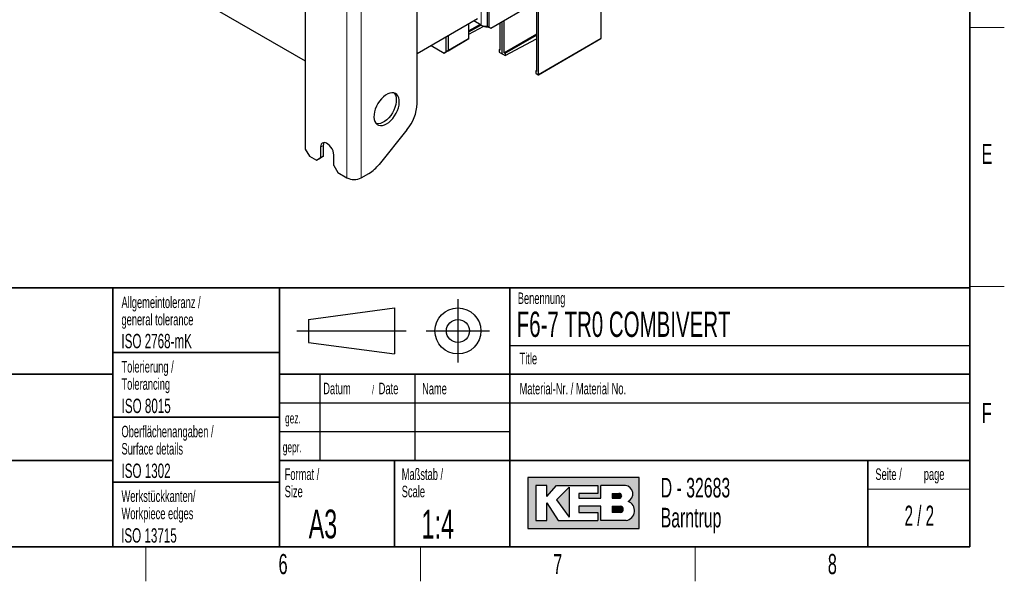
# Paper-space layout 'Blatt2' of a CAD drawing. Header units: millimetres. Extents: x 5 to 418, y 2 to 292.
# Tile 60 of 67: x 243 to 414, y 6 to 104. Entities that reach past the tile are written whole.
import ezdxf

# ---------------------------------------------------------------- set-up
doc = ezdxf.new("R2010")
doc.units = ezdxf.units.MM
doc.layers.add('SLD-0', color=7, linetype='Continuous')
doc.styles.add('SLDTEXTSTYLE1', font='TXT', dxfattribs={"width": 0.605})
doc.styles.add('SLDTEXTSTYLE2', font='TXT', dxfattribs={"width": 0.563})

# ---------------------------------------------------------------- blocks, each defined once
blk = doc.blocks.new('SW_NOTE_0_27')
at = {"layer": 'SLD-0', "color": 0, "char_height": 2, "attachment_point": 1, "style": 'SLDTEXTSTYLE1'}
for s, insert in [('Keine Maße aus der Zeichnung abnehmen. /', (0, 2.5781354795)), ('Do not scale.', (0, -0.9218646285))]:
    blk.add_mtext(s, dxfattribs=dict(at, insert=insert))
blk = doc.blocks.new('SW_NOTE_0_28')
at = {"layer": 'SLD-0', "color": 0, "char_height": 2, "attachment_point": 1, "style": 'SLDTEXTSTYLE1'}
for s, insert in [('Schutzvermerk ISO 16016 beachten /', (0, 2.5781354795)), ('Document control per ISO 16016', (0, -0.9218646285))]:
    blk.add_mtext(s, dxfattribs=dict(at, insert=insert))
blk = doc.blocks.new('SW_NOTE_0_29')
at = {"layer": 'SLD-0', "color": 0, "char_height": 2, "attachment_point": 1, "style": 'SLDTEXTSTYLE1'}
for s, insert in [('Werkstückkanten/', (0, 2.5781354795)), ('Workpiece edges', (0, -0.4218645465))]:
    blk.add_mtext(s, dxfattribs=dict(at, insert=insert))
blk = doc.blocks.new('SW_NOTE_0_30')
at = {"layer": 'SLD-0', "color": 0, "char_height": 2, "attachment_point": 1, "style": 'SLDTEXTSTYLE1'}
for s, insert in [('Oberflächenangaben /', (0, 2.5781354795)), ('Surface details', (0, -0.4218645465))]:
    blk.add_mtext(s, dxfattribs=dict(at, insert=insert))
blk = doc.blocks.new('SW_NOTE_0_31')
at = {"layer": 'SLD-0', "color": 0, "char_height": 2, "attachment_point": 1, "style": 'SLDTEXTSTYLE1'}
for s, insert in [('Tolerierung /', (0, 2.5781354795)), ('Tolerancing', (0, -0.4218645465))]:
    blk.add_mtext(s, dxfattribs=dict(at, insert=insert))
blk = doc.blocks.new('SW_NOTE_0_32')
at = {"layer": 'SLD-0', "color": 0, "char_height": 2, "attachment_point": 1, "style": 'SLDTEXTSTYLE1'}
for s, insert in [('Allgemeintoleranz /', (0, 2.5781354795)), ('general tolerance', (0, -0.4218645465))]:
    blk.add_mtext(s, dxfattribs=dict(at, insert=insert))
blk = doc.blocks.new('SW_NOTE_0_33')
at = {"layer": 'SLD-0', "color": 0, "char_height": 2, "attachment_point": 1, "style": 'SLDTEXTSTYLE1'}
for s, insert in [('Format /', (0, 2.5781354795)), ('Size', (0, -0.4218645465))]:
    blk.add_mtext(s, dxfattribs=dict(at, insert=insert))
blk = doc.blocks.new('SW_NOTE_0_34')
at = {"layer": 'SLD-0', "color": 0, "attachment_point": 1, "style": 'SLDTEXTSTYLE1'}
for s, insert, char_height in [('Datum', (0, 2.5781354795), 2), ('/', (8.4829859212, 2.0780460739), 1.5), ('Date', (9.6392361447, 2.5781354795), 2)]:
    blk.add_mtext(s, dxfattribs=dict(at, insert=insert, char_height=char_height))
blk = doc.blocks.new('SW_NOTE_0_35')
at = {"layer": 'SLD-0', "color": 0, "char_height": 2, "attachment_point": 1, "style": 'SLDTEXTSTYLE1'}
for s, insert in [('Maßstab /', (0, 2.5781354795)), ('Scale', (0, -0.4218645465))]:
    blk.add_mtext(s, dxfattribs=dict(at, insert=insert))
blk = doc.blocks.new('SW_NOTE_0_36')
at = {"layer": 'SLD-0', "color": 0, "char_height": 3.4, "attachment_point": 1, "style": 'SLDTEXTSTYLE1'}
for s, insert in [('D - 32683', (0, 4.3828303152)), ('Barntrup', (0, -0.8171696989))]:
    blk.add_mtext(s, dxfattribs=dict(at, insert=insert))
blk = doc.blocks.new('SW_NOTE_0_37')
at = {"layer": 'SLD-0', "color": 0, "char_height": 2, "attachment_point": 1, "style": 'SLDTEXTSTYLE1'}
for s, insert in [('Seite /', (0, 2.5781354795)), ('page', (8.413542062, 2.5784205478))]:
    blk.add_mtext(s, dxfattribs=dict(at, insert=insert))

psp = doc.layouts.new('Blatt2')

# ---------------------------------------------------------------- hatches: boundary and pattern name
at = {"linetype": 'Continuous'}
h = psp.add_hatch(color=7, dxfattribs=at)
h.paths.add_polyline_path([(331.1423676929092, 15.18257760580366), (350.5207896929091, 15.18257760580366), (350.5207896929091, 24.04128480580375), (331.1423676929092, 24.04128480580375)], flags=0)
edge = h.paths.add_edge_path(flags=0)
edge.add_arc((347.9991875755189, 18.26988521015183), 1.720915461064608, -81.72003226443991, 70.17096003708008, ccw=False)
edge.add_line((348.2470169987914, 16.56690822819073), (348.2293995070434, 16.56675060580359))
edge.add_line((348.2293995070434, 16.56675060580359), (343.8767592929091, 16.56675060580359))
edge.add_line((343.8767592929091, 16.56675060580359), (343.8767592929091, 19.05826200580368))
edge.add_line((343.8767592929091, 19.05826200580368), (340.0010748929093, 19.05826200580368))
edge.add_line((340.0010748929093, 19.05826200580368), (340.0010748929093, 17.95092360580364))
edge.add_line((340.0010748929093, 17.95092360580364), (343.3230900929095, 17.95092360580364))
edge.add_line((343.3230900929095, 17.95092360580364), (343.3230900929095, 16.56675060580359))
edge.add_line((343.3230900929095, 16.56675060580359), (336.4022250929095, 16.56675060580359))
edge.add_line((336.4022250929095, 16.56675060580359), (334.4643828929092, 19.61193120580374))
edge.add_line((334.4643828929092, 19.61193120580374), (334.4643828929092, 16.56675060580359))
edge.add_line((334.4643828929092, 16.56675060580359), (332.5265406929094, 16.56675060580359))
edge.add_line((332.5265406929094, 16.56675060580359), (332.5265406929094, 22.65711180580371))
edge.add_line((332.5265406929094, 22.65711180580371), (334.4643828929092, 22.65711180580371))
edge.add_line((334.4643828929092, 22.65711180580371), (334.4643828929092, 20.71926960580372))
edge.add_line((334.4643828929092, 20.71926960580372), (336.1253904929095, 22.65711180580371))
edge.add_line((336.1253904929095, 22.65711180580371), (343.3230900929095, 22.65711180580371))
edge.add_line((343.3230900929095, 22.65711180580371), (343.3230900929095, 21.27293880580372))
edge.add_line((343.3230900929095, 21.27293880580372), (340.0010748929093, 21.27293880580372))
edge.add_line((340.0010748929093, 21.27293880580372), (340.0010748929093, 20.44243500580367))
edge.add_line((340.0010748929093, 20.44243500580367), (343.8767592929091, 20.44243500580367))
edge.add_line((343.8767592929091, 20.44243500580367), (343.8767592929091, 22.65711180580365))
edge.add_line((343.8767592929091, 22.65711180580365), (348.1497422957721, 22.65711180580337))
edge.add_line((348.1497422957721, 22.65711180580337), (348.151741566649, 22.65711180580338))
edge.add_line((348.151741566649, 22.65711180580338), (348.1521661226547, 22.65713246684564))
edge.add_arc((347.9523797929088, 21.20834406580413), 1.462498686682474, -64.4589412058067, 82.1484933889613, ccw=False)
psp.add_hatch(color=7, dxfattribs=at).paths.add_polyline_path([(338.3400672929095, 17.12041980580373), (338.3400672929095, 22.38027720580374), (336.1253904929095, 20.16560040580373)], flags=0)
h = psp.add_hatch(color=7, dxfattribs=at)
edge = h.paths.add_edge_path(flags=0)
edge.add_line((345.8146014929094, 20.44243500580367), (346.974194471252, 20.44243500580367))
edge.add_arc((347.0534490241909, 20.85768690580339), 0.4227474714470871, 259.1945394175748, 460.8054605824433)
edge.add_line((346.9741944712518, 21.27293880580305), (345.8146014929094, 21.27293880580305))
edge.add_line((345.8146014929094, 21.27293880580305), (345.8146014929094, 20.44243500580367))
h = psp.add_hatch(color=7, dxfattribs=at)
edge = h.paths.add_edge_path(flags=0)
edge.add_line((345.8146014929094, 17.95092360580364), (347.1991847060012, 17.95092360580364))
edge.add_arc((347.1991847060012, 18.50459280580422), 0.5536692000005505, 270.0000000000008, 450.0000000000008)
edge.add_line((347.1991847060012, 19.05826200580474), (347.1703327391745, 19.05826200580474))
edge.add_line((347.1703327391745, 19.05826200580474), (345.8146014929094, 19.05826200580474))
edge.add_line((345.8146014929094, 19.05826200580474), (345.8146014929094, 17.95092360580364))

# ---------------------------------------------------------------- linework, layer by layer
at = {"color": 7, "linetype": 'Continuous', "lineweight": 25}
for p, q in [((292.4637456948, 202.9725525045), (292.4637456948, 81.1038363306)), ((251.9818824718, 119.7832721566), (292.4637456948, 96.4135899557)), ((324.1067741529, 119.3982070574), (324.1067741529, 102.4549852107)), ((324.3719391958, 119.2451305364), (324.3719391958, 102.3019086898)), ((343.9262858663, 100.3985610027), (343.9262858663, 119.6551522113)), ((311.9091821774, 89.0231756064), (311.9091821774, 117.0313998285)), ((324.7254925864, 102.0977403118), (332.3268904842, 106.4859339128)), ((332.6803900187, 107.0982130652), (332.6803900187, 94.5910276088)), ((333.0339972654, 94.0807383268), (333.0339972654, 107.6276937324)), ((322.409717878, 103.7204425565), (311.9091821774, 97.6586123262)), ((320.9247936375, 100.2901733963), (320.9247936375, 102.8632140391)), ((322.8481149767, 102.7529761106), (320.9247936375, 101.642660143)), ((323.0461139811, 102.6386737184), (321.7909751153, 103.3632499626)), ((326.316428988, 103.0161683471), (326.316428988, 98.264864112)), ((326.6700362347, 97.75457483), (326.6700362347, 103.2203014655)), ((326.7053915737, 97.7341646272), (326.7053915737, 103.2407116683)), ((327.0589988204, 97.8361876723), (327.0589988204, 103.4448447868)), ((320.9247936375, 101.4590299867), (323.0071601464, 102.6611612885)), ((320.9247936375, 101.0479579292), (323.5128736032, 102.4394898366)), ((323.3996673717, 102.4957359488), (323.3676268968, 102.5142325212)), ((324.1067741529, 102.4549852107), (324.3719391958, 102.3019086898)), ((324.4603275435, 102.2508168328), (324.1067741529, 102.4549852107)), ((324.3719391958, 102.3019086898), (324.7254925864, 102.0977403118)), ((324.7254925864, 102.0977403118), (324.4603275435, 102.2508168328)), ((332.6803900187, 101.0813658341), (327.0589988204, 97.8361876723)), ((316.9473179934, 97.9940255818), (316.9473179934, 100.5670662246)), ((320.5712402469, 100.0860050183), (316.9473179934, 97.9939592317)), ((317.3008713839, 100.7711682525), (317.3008713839, 98.1981276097)), ((317.3008713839, 98.1981276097), (320.9247936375, 100.2901733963)), ((320.9247936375, 100.2901733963), (320.5712402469, 100.0860050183)), ((327.2180439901, 97.7443728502), (332.6803900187, 100.8977356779)), ((327.2180439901, 97.3361024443), (332.6803900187, 100.2730398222)), ((333.0080902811, 94.0234843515), (343.8637805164, 100.2903047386)), ((314.365147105, 99.0764107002), (316.5937646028, 97.7898572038)), ((316.5937646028, 97.7898572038), (316.9473179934, 97.9940255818)), ((316.9473179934, 97.9939592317), (316.5937646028, 97.7898572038)), ((316.9473179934, 97.9940255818), (317.3008713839, 98.1981276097)), ((317.3008713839, 98.1981276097), (316.9473179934, 97.9939592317)), ((326.316428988, 98.4550187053), (326.1573838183, 98.3566789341)), ((326.1573838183, 98.3566789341), (326.1573838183, 97.9484085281)), ((326.1573838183, 98.3566789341), (326.316428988, 98.264864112)), ((326.1573838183, 97.9484085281), (326.581607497, 97.7035094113)), ((326.6441292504, 97.6973208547), (326.7054007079, 97.73269191)), ((326.7938203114, 97.5810015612), (327.2180439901, 97.3361024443)), ((327.0589988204, 97.8361876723), (327.2180439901, 97.7443728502)), ((327.2180439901, 97.7443728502), (327.2180439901, 97.3361024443)), ((332.6803900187, 94.7811822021), (332.521344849, 94.6828424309)), ((332.521344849, 94.6828424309), (332.521344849, 94.2745720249)), ((332.521344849, 94.6828424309), (332.6803900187, 94.5910276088)), ((332.521344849, 94.2745720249), (332.9455685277, 94.0296729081)), ((310.1414152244, 84.466940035), (305.304984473, 78.4504661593)), ((292.4637456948, 81.1038363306), (293.170852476, 79.8790914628)), ((295.1153961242, 81.4102879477), (295.1153961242, 79.5730711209)), ((295.6457262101, 79.8792241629), (295.6457262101, 81.7164409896)), ((293.170852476, 79.8790914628), (294.408289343, 79.164734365)), ((294.408289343, 79.164734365), (295.1153961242, 79.5730711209)), ((294.9386194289, 79.4708874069), (294.408289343, 79.164734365)), ((295.6457262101, 79.8792241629), (294.9386194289, 79.4708874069)), ((295.1153961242, 79.5730711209), (295.6457262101, 79.8792241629)), ((297.4134931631, 78.2464079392), (297.4134931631, 80.083624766)), ((297.4134931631, 78.2464079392), (298.1205999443, 77.0216630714)), ((298.1205999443, 77.0216630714), (299.7115902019, 76.1032039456)), ((302.1864639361, 76.1032039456), (303.53721752, 76.8829773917))]:
    psp.add_line(p, q, dxfattribs=at)
at = {"color": 7, "linetype": 'Continuous', "lineweight": 18}
for p, q in [((299.7115902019, 199.6050017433), (299.7115902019, 76.1032039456)), ((302.1864639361, 199.6050017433), (302.1864639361, 76.1032039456)), ((323.0461139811, 102.6386737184), (323.0461139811, 123.7667833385)), ((343.8912033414, 100.348433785), (343.8912033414, 119.6050249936)), ((323.3996673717, 102.4957359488), (323.3996673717, 102.5068745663)), ((333.0339972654, 94.0807383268), (343.8912033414, 100.348433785)), ((326.6700362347, 97.75457483), (326.7053915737, 97.7749849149)), ((295.1153961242, 81.4102879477), (295.6457262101, 81.7164409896))]:
    psp.add_line(p, q, dxfattribs=at)
at = {"color": 7, "linetype": 'Continuous', "lineweight": 25, "flags": 128}
for points in [[(306.6058813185, 85.4930085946), (306.9793239, 85.7452961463), (307.3420232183, 86.063733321), (307.6835450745, 86.439159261), (307.9940645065, 86.8607736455), (308.2646484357, 87.3164473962), (308.487512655, 87.7930716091), (308.6562457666, 88.2769346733), (308.7659936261, 88.7541167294), (308.8135989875, 89.2108901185), (308.7976923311, 89.6341143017), (308.7187312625, 90.01161389), (308.5789873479, 90.3325289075), (308.3824807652, 90.5876272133), (308.1348646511, 90.7695700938), (307.8432624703, 90.8731233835), (307.5160630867, 90.8953080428), (307.1626794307, 90.8354858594), (306.7932777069, 90.6953778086), (306.4184849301, 90.479014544), (306.0490832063, 90.1926204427), (305.6956995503, 89.8444345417), (305.3685001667, 89.4444735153), (305.0768979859, 89.0042435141), (304.8292818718, 88.5364091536), (304.6327752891, 88.0544291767), (304.4930313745, 87.5721692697), (304.4140703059, 87.1035031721), (304.3981636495, 86.6619135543), (304.4457690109, 86.2601041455), (304.5555168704, 85.9096342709), (304.724249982, 85.6205863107), (304.9471142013, 85.4012756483), (305.2176981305, 85.2580114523), (305.5282175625, 85.1949151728), (305.8697394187, 85.2138019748), (306.232438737, 85.3141285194), (306.6058813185, 85.4930085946)], [(307.8804304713, 90.8649273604), (307.9571825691, 90.7749639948), (308.1259156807, 90.4859160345), (308.2356635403, 90.1354461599), (308.2832689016, 89.7336367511), (308.2673622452, 89.2920471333), (308.1884011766, 88.8233810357), (308.048657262, 88.3411211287), (307.8521506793, 87.8591411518), (307.6045345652, 87.3913067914), (307.3129323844, 86.9510767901), (306.9857330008, 86.5511157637), (306.6323493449, 86.2029298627), (306.262947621, 85.9165357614), (305.8881548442, 85.7001724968), (305.5187531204, 85.5600644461), (305.1653694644, 85.5002422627), (304.8381700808, 85.5224269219), (304.8010020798, 85.530622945)], [(297.4134931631, 80.083624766), (297.3801039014, 80.4204428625), (297.2818765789, 80.7762367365), (297.1245198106, 81.1303289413), (296.9171785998, 81.4621409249), (296.6719028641, 81.7523889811), (296.4029471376, 81.9842049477), (296.1259421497, 82.1441165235), (295.8569864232, 82.2228302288), (295.6117106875, 82.2157715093), (295.4043694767, 82.123350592), (295.2470127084, 81.9509386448), (295.1487853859, 81.7085556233), (295.1153961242, 81.4102879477)], [(295.6457262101, 81.7164409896), (295.6791154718, 82.0147086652), (295.761651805, 82.230319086)]]:
    psp.add_lwpolyline(points, dxfattribs=at)
at = {"color": 7, "linetype": 'Continuous', "lineweight": 25}
for centre, radius, start, end in [((323.7554043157, 104.0129655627), 1.546535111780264, 242.7011383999, 283.1321680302), ((324.102787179, 103.8548387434), 1.5302084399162, 242.6456143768, 277.7244751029), ((343.8012858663, 100.3985610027), 0.1249999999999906, 299.997168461, 0), ((304.2428510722, 89.376569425), 7.674471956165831, 320.2279276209, 357.3607126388), ((300.1748948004, 82.4554661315), 6.508290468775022, 301.1058993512, 322.0212651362), ((300.949027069, 78.4914483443), 2.689788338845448, 242.6096722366, 297.3903277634)]:
    psp.add_arc(centre, radius, start, end, dxfattribs=at)
at = {"color": 7, "linetype": 'Continuous', "lineweight": 18}
for centre, radius, start, end in [((343.829308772, 100.3421000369), 0.0622177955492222, 303.6452781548, 5.8428102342), ((343.8646695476, 100.4043441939), 0.0618871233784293, 295.3879401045, 354.6380347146)]:
    psp.add_arc(centre, radius, start, end, dxfattribs=at)
at = {"color": 7, "linetype": 'Continuous', "lineweight": 25}
for centre, major_axis, ratio, start_param, end_param in [((326.581634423, 97.8055770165), (-0.06249491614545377, 0.1082561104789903), 0.5775574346, 2.356123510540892, 3.927224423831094), ((326.7937933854, 97.6831002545), (-0.0625139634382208, 0.1082890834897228), 0.5772057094, 0.7853270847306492, 2.356427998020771), ((332.9455954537, 94.1317405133), (-0.06249491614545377, 0.1082561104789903), 0.5775574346, 2.356123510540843, 3.927224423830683)]:
    psp.add_ellipse(centre, major_axis=major_axis, ratio=ratio, start_param=start_param, end_param=end_param, dxfattribs=at)
at = {"layer": 'SLD-0', "lineweight": 35}
for p, q in [((408, 12), (408, 282.5)), ((135, 57), (408, 57)), ((259, 57), (259, 12)), ((288, 57), (288, 12)), ((328, 57.0000000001), (328, 12)), ((408, 57), (408, 12)), ((259, 45.75), (288, 45.75)), ((202.5, 42), (259, 42)), ((408, 42), (288, 42)), ((259, 34.5), (288, 34.5)), ((202.5, 27), (259, 27)), ((288, 27), (408, 27)), ((308, 27), (308, 12)), ((390.2572074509, 27), (390.2572074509, 12)), ((259, 23.25), (288, 23.25)), ((26, 12), (408, 12)), ((135, 12), (408, 12))]:
    psp.add_line(p, q, dxfattribs=at)
at = {"layer": 'SLD-0', "lineweight": 18}
for p, q in [((408, 102.25), (414, 102.25)), ((408, 57.25), (414, 57.25)), ((390.2572074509, 22), (408, 22)), ((264.75, 6), (264.75, 12)), ((312.5, 6), (312.5, 12)), ((360.25, 6), (360.25, 12))]:
    psp.add_line(p, q, dxfattribs=at)
at = {"layer": 'SLD-0'}
for p, q in [((319, 55), (319, 44)), ((293, 51.5), (308, 53.5)), ((308, 53.5), (308, 45.5)), ((293, 51.5), (293, 47.5)), ((291, 49.5), (310, 49.5)), ((313.5, 49.5), (324.5, 49.5)), ((293, 47.5), (308, 45.5)), ((328, 47.0000000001), (408, 47.0000000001)), ((295, 42), (295, 27)), ((311.5, 42), (311.5, 27)), ((288, 37), (408, 37)), ((288, 32), (328, 32)), ((348.1497422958, 22.6571118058), (348.1517415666, 22.6571118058)), ((348.1517415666, 22.6571118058), (348.1521661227, 22.6571324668)), ((348.229399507, 16.5667506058), (348.2470169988, 16.5669082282))]:
    psp.add_line(p, q, dxfattribs=at)
at = {"layer": 'SLD-0', "linetype": 'Continuous'}
for p, q in [((350.5207896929, 24.0412848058), (331.1423676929, 24.0412848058)), ((331.1423676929, 24.0412848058), (331.1423676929, 15.1825776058)), ((350.5207896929, 15.1825776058), (350.5207896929, 24.0412848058)), ((334.4643828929, 22.6571118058), (332.5265406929, 22.6571118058)), ((332.5265406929, 22.6571118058), (332.5265406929, 16.5667506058)), ((334.4643828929, 20.7192696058), (336.1253904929, 22.6571118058)), ((334.4643828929, 20.7192696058), (334.4643828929, 22.6571118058)), ((336.1253904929, 22.6571118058), (343.3230900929, 22.6571118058)), ((338.3400672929, 22.3802772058), (336.1253904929, 20.1656004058)), ((338.3400672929, 22.3802772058), (338.3400672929, 17.1204198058)), ((343.3230900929, 22.6571118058), (343.3230900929, 21.2729388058)), ((348.1497422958, 22.6571118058), (343.8767592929, 22.6571118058)), ((343.8767592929, 20.4424350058), (343.8767592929, 22.6571118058)), ((348.1497422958, 22.6571118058), (348.1517415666, 22.6571118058)), ((348.1517415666, 22.6571118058), (348.1521661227, 22.6571324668)), ((340.0010748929, 21.2729388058), (340.0010748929, 20.4424350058)), ((343.3230900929, 21.2729388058), (340.0010748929, 21.2729388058)), ((345.8146014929, 21.2729388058), (346.9741944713, 21.2729388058)), ((345.8146014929, 21.2729388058), (345.8146014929, 20.4424350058)), ((334.4643828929, 16.5667506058), (334.4643828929, 19.6119312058)), ((334.4643828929, 19.6119312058), (336.4022250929, 16.5667506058)), ((336.1253904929, 20.1656004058), (338.3400672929, 17.1204198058)), ((340.0010748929, 20.4424350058), (343.8767592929, 20.4424350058)), ((340.0010748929, 19.0582620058), (340.0010748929, 17.9509236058)), ((343.8767592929, 19.0582620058), (340.0010748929, 19.0582620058)), ((343.8767592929, 16.5667506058), (343.8767592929, 19.0582620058)), ((345.8146014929, 20.4424350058), (346.9741944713, 20.4424350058)), ((345.8146014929, 19.0582620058), (347.199184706, 19.0582620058)), ((345.8146014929, 19.0582620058), (345.8146014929, 17.9509236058)), ((347.1703327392, 19.0582620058), (347.199184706, 19.0582620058)), ((340.0010748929, 17.9509236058), (343.3230900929, 17.9509236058)), ((343.3230900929, 17.9509236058), (343.3230900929, 16.5667506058)), ((347.199184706, 17.9509236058), (345.8146014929, 17.9509236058)), ((332.5265406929, 16.5667506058), (334.4643828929, 16.5667506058)), ((336.4022250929, 16.5667506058), (343.3230900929, 16.5667506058)), ((348.229399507, 16.5667506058), (343.8767592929, 16.5667506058)), ((348.229399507, 16.5667506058), (348.2470169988, 16.5669082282)), ((331.1423676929, 15.1825776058), (350.5207896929, 15.1825776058))]:
    psp.add_line(p, q, dxfattribs=at)
at = {"layer": 'SLD-0'}
for radius in [3.999999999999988, 1.999999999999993]:
    psp.add_circle((319, 49.5), radius, dxfattribs=at)
at = {"layer": 'SLD-0', "linetype": 'Continuous'}
for centre, radius, start, end in [((347.9523797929, 21.2083440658), 1.46249868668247, 295.5410587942, 82.1484933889), ((347.0534490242, 20.8576869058), 0.4227474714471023, 259.1945394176, 100.8054605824), ((347.199184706, 18.5045928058), 0.5536692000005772, 270, 90), ((347.9991875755, 18.2698852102), 1.720915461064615, 278.2799677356, 70.1709600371)]:
    psp.add_arc(centre, radius, start, end, dxfattribs=at)

# ---------------------------------------------------------------- block references
at = {"layer": 'SLD-0'}
for name, p in [('SW_NOTE_0_32', (260.5043854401, 52.9003064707)), ('SW_NOTE_0_31', (260.5022836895, 41.7004098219)), ('SW_NOTE_0_34', (295.5861619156, 37.9261102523)), ('SW_NOTE_0_28', (204.4639500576, 34.8276741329)), ('SW_NOTE_0_30', (260.5027641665, 30.4450935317)), ('SW_NOTE_0_33', (288.8790098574, 23.0287702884)), ('SW_NOTE_0_35', (309.2314641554, 23.0287700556)), ('SW_NOTE_0_37', (391.5827404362, 23.0329928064)), ('SW_NOTE_0_36', (354.2591907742, 19.5828264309)), ('SW_NOTE_0_27', (204.4639500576, 20.1508694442)), ('SW_NOTE_0_29', (260.5090753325, 19.2125013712))]:
    psp.add_blockref(name, p, dxfattribs=at)

# ---------------------------------------------------------------- texts
for s, insert, char_height, attachment_point, style in [('E', (410.9815679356, 82.0010772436), 3.5, 2, 'SLDTEXTSTYLE1'), ('Benennung', (329.4092408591, 56.1865848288), 2, 1, 'SLDTEXTSTYLE1'), ('F6-7 TR0 COMBIVERT', (329.222041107, 52.8643539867), 4.4, 1, 'SLDTEXTSTYLE1'), ('ISO 2768-mK', (260.4940938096, 48.9932287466), 2.5, 1, 'SLDTEXTSTYLE1'), ('Title', (329.7169273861, 45.7051426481), 2, 1, 'SLDTEXTSTYLE1'), ('Name', (312.770034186, 40.4793879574), 2, 1, 'SLDTEXTSTYLE1'), ('Material-Nr. / Material No.', (329.7169273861, 40.4793879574), 2, 1, 'SLDTEXTSTYLE1'), ('ISO 8015', (260.5277662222, 37.732972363), 2.5, 1, 'SLDTEXTSTYLE1'), ('F', (410.9536166, 37.0010772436), 3.5, 2, 'SLDTEXTSTYLE1'), ('gez.', (288.9470592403, 35.2328921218), 1.8, 1, 'SLDTEXTSTYLE1'), ('gepr.', (288.5445949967, 30.2118970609), 1.8, 1, 'SLDTEXTSTYLE1'), ('ISO 1302', (260.5038336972, 26.4529504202), 2.5, 1, 'SLDTEXTSTYLE1'), ('2 / 2', (399.2264857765, 19.1523676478), 3.5, 2, 'SLDTEXTSTYLE2'), ('A3', (293.0566699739, 18.4626222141), 5, 1, 'SLDTEXTSTYLE1'), ('1:4', (312.6833009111, 18.426931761), 5, 1, 'SLDTEXTSTYLE1'), ('ISO 13715', (260.4472726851, 15.2160422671), 2.5, 1, 'SLDTEXTSTYLE1'), ('6', (288.6027123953, 10.7429955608), 3.5, 2, 'SLDTEXTSTYLE1'), ('7', (336.3527123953, 10.7429955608), 3.5, 2, 'SLDTEXTSTYLE1'), ('8', (384.1027123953, 10.7429955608), 3.5, 2, 'SLDTEXTSTYLE1')]:
    psp.add_mtext(s, dxfattribs=dict(at, insert=insert, char_height=char_height, attachment_point=attachment_point, style=style))

doc.saveas('drawing.dxf')
